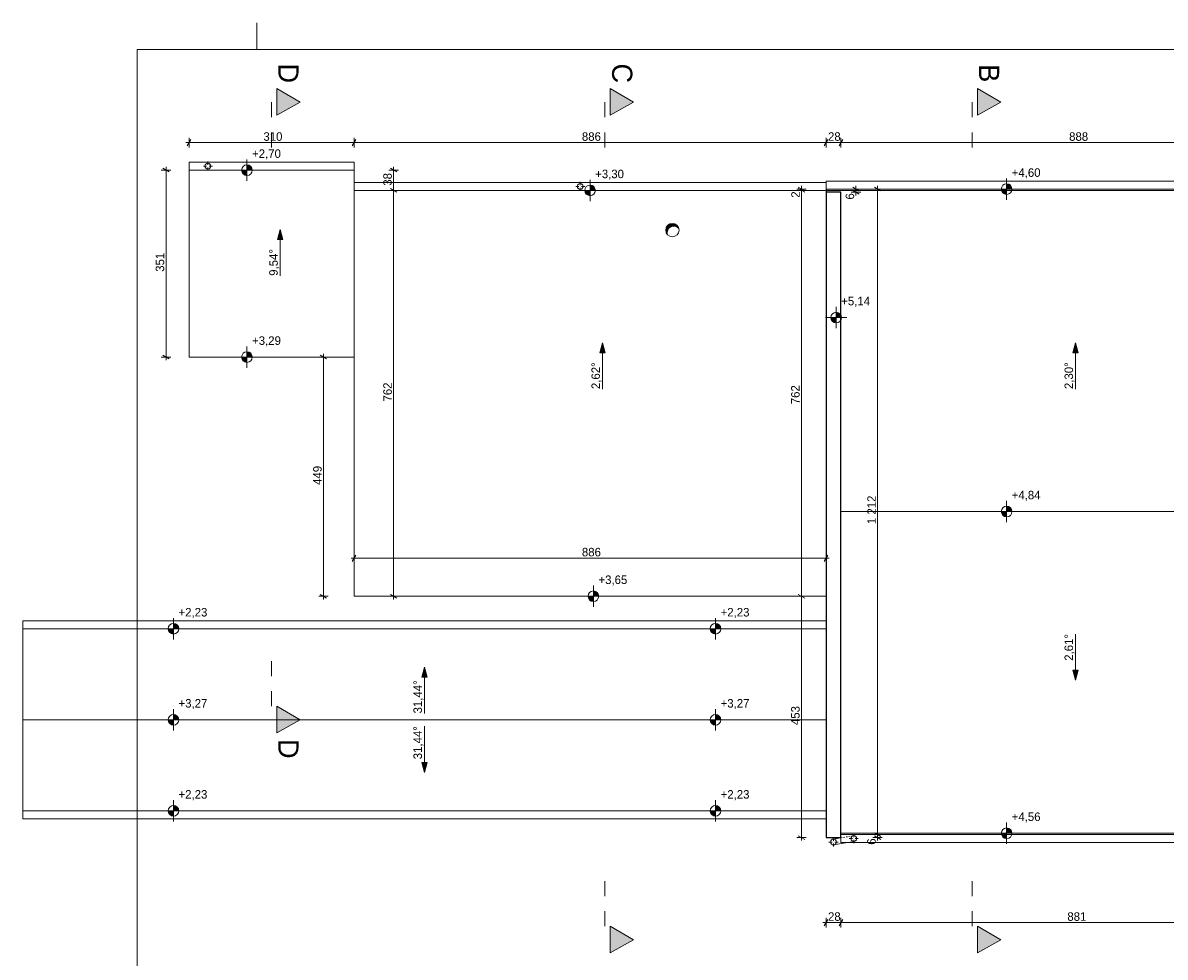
# Model space of a CAD drawing. Extents: x -686885 to -413214, y -23370 to 153194.
# Tile 104 of 145: x -513118 to -491671, y 65651 to 83194. Entities that reach past the tile are written whole.
import ezdxf

# ---------------------------------------------------------------- set-up
doc = ezdxf.new("R2010")
doc.units = 0
doc.header["$MEASUREMENT"] = 0
doc.linetypes.add('Dashed', pattern=[564.444447, 282.222223, -282.222223])
doc.linetypes.add('Hidden Line', pattern=[50, 25, -25])
for name, color, linetype, lineweight in [('0_Nr_Pióra__21', 7, 'Continuous', 9), ('ARCH TABELA_Nr_Pióra__21', 7, 'Continuous', 9), ('INWENT DACH_Nr_Pióra__1', 7, 'Continuous', 25), ('INWENT DACH_Nr_Pióra__21', 7, 'Continuous', 9), ('INWENT OPISY_Nr_Pióra__21', 7, 'Continuous', 9), ('INWENT OPISY_Nr_Pióra__41', 7, 'Continuous', 15), ('INWENT RURY SPUSTOWE_Nr_Pióra__21', 7, 'Continuous', 9), ('INWENT RZĘDNE_Nr_Pióra__21', 7, 'Continuous', 9), ('INWENT WYMIARY_Nr_Pióra__21', 7, 'Continuous', 9), ('INWENT.ŚCIANY_Nr_Pióra__1', 7, 'Continuous', 25), ('Istniejące kominy_Nr_Pióra__21', 7, 'Continuous', 9)]:
    doc.layers.add(name, color=color, linetype=linetype, lineweight=lineweight)
for name, color, linetype in [('INWENT DACH', 7, 'Continuous'), ('INWENT RZĘDNE', 7, 'Continuous'), ('INWENT WYMIARY', 7, 'Continuous')]:
    doc.layers.add(name, color=color, linetype=linetype)
doc.styles.add('GENERATED_STYLE_1', font='txt')
doc.styles.add('GENERATED_STYLE_2', font='txt')
doc.styles.add('GENERATED_STYLE_6', font='txt')
doc.dimstyles.new('GENERATED_STYLE__1', dxfattribs={"dimtxt": 160.000002, "dimasz": 91.2, "dimexe": 0.18, "dimexo": 0, "dimgap": 0.09, "dimtad": 1, "dimtih": 1, "dimtoh": 1, "dimdec": 0, "dimlfac": 0.1, "dimzin": 0, "dimdsep": 46, "dimtxsty": 'GENERATED_STYLE_1', "dimblk": 'ARROWHEAD_2', "dimblk1": 'ARROWHEAD_2', "dimblk2": 'ARROWHEAD_2', "dimcen": 0.09, "dimclrd": 7, "dimclre": 7, "dimclrt": 7, "dimazin": 0, "dimtfac": 1, "dimtdec": 4, "dimtmove": 0, "dimatfit": 3, "dimfxl": 0, "dimtolj": 1, "dimtzin": 0, "dimarcsym": 0})
doc.dimstyles.new('GENERATED_STYLE__3', dxfattribs={"dimtxt": 160.000002, "dimasz": 91.2, "dimexe": 0.18, "dimexo": 0, "dimgap": 0.09, "dimtad": 1, "dimdec": 0, "dimlfac": 0.1, "dimzin": 0, "dimdsep": 46, "dimtxsty": 'GENERATED_STYLE_1', "dimblk": 'ARROWHEAD_2', "dimblk1": 'ARROWHEAD_2', "dimblk2": 'ARROWHEAD_2', "dimcen": 0.09, "dimclrd": 7, "dimclre": 7, "dimclrt": 7, "dimazin": 0, "dimtfac": 1, "dimtdec": 4, "dimtmove": 0, "dimatfit": 3, "dimfxl": 0, "dimtolj": 1, "dimtzin": 0, "dimarcsym": 0})

# ---------------------------------------------------------------- blocks, each defined once
blk = doc.blocks.new('Linia_20', base_point=(-502236, 76318))
at = {"layer": 'INWENT DACH_Nr_Pióra__21', "linetype": 'Continuous'}
blk.add_hatch(color=256, dxfattribs=at).paths.add_polyline_path([(-502236, 77185), (-502186, 76998), (-502286, 76998)], flags=0)
for p, q in [((-502236, 77185), (-502286, 76998)), ((-502186, 76998), (-502286, 76998)), ((-502236, 77185), (-502186, 76998)), ((-502236, 76318), (-502236, 76998))]:
    blk.add_line(p, q, dxfattribs=at)
blk = doc.blocks.new('Linia_21', base_point=(-505578, 70228))
at = {"layer": 'INWENT DACH_Nr_Pióra__21', "linetype": 'Continuous'}
blk.add_hatch(color=256, dxfattribs=at).paths.add_polyline_path([(-505578, 71095), (-505528, 70908), (-505628, 70908)], flags=0)
for p, q in [((-505578, 71095), (-505628, 70908)), ((-505578, 71095), (-505528, 70908)), ((-505528, 70908), (-505628, 70908)), ((-505578, 70228), (-505578, 70908))]:
    blk.add_line(p, q, dxfattribs=at)
blk = doc.blocks.new('Linia_22', base_point=(-505578, 69988))
at = {"layer": 'INWENT DACH_Nr_Pióra__21', "linetype": 'Continuous'}
blk.add_hatch(color=256, dxfattribs=at).paths.add_polyline_path([(-505578, 69120), (-505628, 69307), (-505528, 69307)], flags=0)
for p, q in [((-505578, 69988), (-505578, 69307)), ((-505578, 69120), (-505628, 69307)), ((-505628, 69307), (-505528, 69307)), ((-505578, 69120), (-505528, 69307))]:
    blk.add_line(p, q, dxfattribs=at)
blk = doc.blocks.new('Linia_23', base_point=(-508286, 78444))
at = {"layer": 'INWENT DACH_Nr_Pióra__21', "linetype": 'Continuous'}
blk.add_hatch(color=256, dxfattribs=at).paths.add_polyline_path([(-508286, 79312), (-508236, 79125), (-508336, 79125)], flags=0)
for p, q in [((-508286, 79312), (-508336, 79125)), ((-508286, 79312), (-508236, 79125)), ((-508236, 79125), (-508336, 79125)), ((-508286, 78444), (-508286, 79125))]:
    blk.add_line(p, q, dxfattribs=at)
blk = doc.blocks.new('Linia_24', base_point=(-493353, 76318))
at = {"layer": 'INWENT DACH_Nr_Pióra__21', "linetype": 'Continuous'}
blk.add_hatch(color=256, dxfattribs=at).paths.add_polyline_path([(-493353, 77185), (-493303, 76998), (-493403, 76998)], flags=0)
for p, q in [((-493353, 77185), (-493403, 76998)), ((-493303, 76998), (-493403, 76998)), ((-493353, 77185), (-493303, 76998)), ((-493353, 76318), (-493353, 76998))]:
    blk.add_line(p, q, dxfattribs=at)
blk = doc.blocks.new('Linia_25', base_point=(-493353, 71718))
at = {"layer": 'INWENT DACH_Nr_Pióra__21', "linetype": 'Continuous'}
blk.add_hatch(color=256, dxfattribs=at).paths.add_polyline_path([(-493353, 70850), (-493403, 71037), (-493303, 71037)], flags=0)
for p, q in [((-493353, 71718), (-493353, 71037)), ((-493353, 70850), (-493403, 71037)), ((-493403, 71037), (-493303, 71037)), ((-493353, 70850), (-493303, 71037))]:
    blk.add_line(p, q, dxfattribs=at)
blk = doc.blocks.new('*D364')
at = {"layer": 'INWENT WYMIARY_Nr_Pióra__21', "linetype": 'Continuous'}
for p, q in [((-510340, 80429), (-510520, 80429)), ((-510370, 80394), (-510490, 80463)), ((-510430, 80429), (-510430, 80488)), ((-510430, 76918), (-510430, 80429)), ((-510340, 76918), (-510520, 76918)), ((-510490, 76953), (-510370, 76884)), ((-510430, 76860), (-510430, 76918))]:
    blk.add_line(p, q, dxfattribs=at)
at = {"layer": 'INWENT WYMIARY_Nr_Pióra__21', "insert": (-510462, 78520), "char_height": 160, "attachment_point": 7, "rotation": 90, "style": 'GENERATED_STYLE_1'}
blk.add_mtext('{351}', dxfattribs=at)
blk = doc.blocks.new('ARROWHEAD_2')
at = {"color": 0, "linetype": 'Continuous', "lineweight": 0}
for p, q in [((0, 0), (-1, 0)), ((-0.38, -0.66), (0.38, 0.66))]:
    blk.add_line(p, q, dxfattribs=at)
blk = doc.blocks.new('*D365')
at = {"layer": 'INWENT WYMIARY_Nr_Pióra__21', "linetype": 'Continuous'}
for p, q in [((-510057, 80945), (-509998, 80945)), ((-509964, 81005), (-510033, 80885)), ((-509998, 80855), (-509998, 81035)), ((-509998, 80945), (-506898, 80945)), ((-506864, 81005), (-506933, 80885)), ((-506898, 80855), (-506898, 81035))]:
    blk.add_line(p, q, dxfattribs=at)
at = {"layer": 'INWENT WYMIARY_Nr_Pióra__21', "char_height": 160, "attachment_point": 7, "style": 'GENERATED_STYLE_1'}
for s, insert in [('{310}', (-508602, 80977)), ('{886}', (-502622, 80977)), ('{28}', (-498001, 80977)), ('{888}', (-493474, 80977))]:
    blk.add_mtext(s, dxfattribs=dict(at, insert=insert))
blk = doc.blocks.new('*D366')
at = {"layer": 'INWENT WYMIARY_Nr_Pióra__21', "linetype": 'Continuous'}
for p, q in [((-506864, 81005), (-506933, 80885)), ((-506898, 80855), (-506898, 81035)), ((-506898, 80945), (-498038, 80945)), ((-498004, 81005), (-498073, 80885)), ((-498038, 80855), (-498038, 81035))]:
    blk.add_line(p, q, dxfattribs=at)
at = {"layer": 'INWENT WYMIARY_Nr_Pióra__21', "char_height": 160, "attachment_point": 7, "style": 'GENERATED_STYLE_1'}
for s, insert in [('{310}', (-508602, 80977)), ('{886}', (-502622, 80977)), ('{28}', (-498001, 80977)), ('{888}', (-493474, 80977))]:
    blk.add_mtext(s, dxfattribs=dict(at, insert=insert))
blk = doc.blocks.new('*D367')
at = {"layer": 'INWENT WYMIARY_Nr_Pióra__21', "linetype": 'Continuous'}
for p, q in [((-498004, 81005), (-498073, 80885)), ((-498038, 80855), (-498038, 81035)), ((-498038, 80945), (-497758, 80945)), ((-497724, 81005), (-497793, 80885)), ((-497758, 80855), (-497758, 81035))]:
    blk.add_line(p, q, dxfattribs=at)
at = {"layer": 'INWENT WYMIARY_Nr_Pióra__21', "char_height": 160, "attachment_point": 7, "style": 'GENERATED_STYLE_1'}
for s, insert in [('{310}', (-508602, 80977)), ('{886}', (-502622, 80977)), ('{28}', (-498001, 80977)), ('{888}', (-493474, 80977))]:
    blk.add_mtext(s, dxfattribs=dict(at, insert=insert))
blk = doc.blocks.new('*D368')
at = {"layer": 'INWENT WYMIARY_Nr_Pióra__21', "linetype": 'Continuous'}
for p, q in [((-497724, 81005), (-497793, 80885)), ((-497758, 80855), (-497758, 81035)), ((-497758, 80945), (-488883, 80945)), ((-488918, 80885), (-488849, 81005)), ((-488883, 80855), (-488883, 81035)), ((-488883, 80945), (-488825, 80945))]:
    blk.add_line(p, q, dxfattribs=at)
at = {"layer": 'INWENT WYMIARY_Nr_Pióra__21', "char_height": 160, "attachment_point": 7, "style": 'GENERATED_STYLE_1'}
for s, insert in [('{310}', (-508602, 80977)), ('{886}', (-502622, 80977)), ('{28}', (-498001, 80977)), ('{888}', (-493474, 80977))]:
    blk.add_mtext(s, dxfattribs=dict(at, insert=insert))
blk = doc.blocks.new('*D372')
at = {"layer": 'INWENT WYMIARY_Nr_Pióra__21', "linetype": 'Continuous'}
for p, q in [((-498097, 66299), (-498038, 66299)), ((-498004, 66359), (-498073, 66239)), ((-498038, 66209), (-498038, 66389)), ((-498038, 66299), (-497758, 66299)), ((-497724, 66359), (-497793, 66239)), ((-497758, 66209), (-497758, 66389))]:
    blk.add_line(p, q, dxfattribs=at)
at = {"layer": 'INWENT WYMIARY_Nr_Pióra__21', "char_height": 160, "attachment_point": 7, "style": 'GENERATED_STYLE_1'}
for s, insert in [('{28}', (-498001, 66331)), ('{881}', (-493507, 66331)), ('{1\xa0693}', (-480716, 66331))]:
    blk.add_mtext(s, dxfattribs=dict(at, insert=insert))
blk = doc.blocks.new('*D373')
at = {"layer": 'INWENT WYMIARY_Nr_Pióra__21', "linetype": 'Continuous'}
for p, q in [((-497724, 66359), (-497793, 66239)), ((-497758, 66209), (-497758, 66389)), ((-497758, 66299), (-488948, 66299)), ((-488914, 66359), (-488983, 66239)), ((-488948, 66209), (-488948, 66389))]:
    blk.add_line(p, q, dxfattribs=at)
at = {"layer": 'INWENT WYMIARY_Nr_Pióra__21', "char_height": 160, "attachment_point": 7, "style": 'GENERATED_STYLE_1'}
for s, insert in [('{28}', (-498001, 66331)), ('{881}', (-493507, 66331)), ('{1\xa0693}', (-480716, 66331))]:
    blk.add_mtext(s, dxfattribs=dict(at, insert=insert))
blk = doc.blocks.new('*D374')
at = {"layer": 'INWENT WYMIARY_Nr_Pióra__21', "linetype": 'Continuous'}
for p, q in [((-488914, 66359), (-488983, 66239)), ((-488948, 66209), (-488948, 66389)), ((-488948, 66299), (-472023, 66299)), ((-472058, 66239), (-471989, 66359)), ((-472023, 66209), (-472023, 66389)), ((-472023, 66299), (-471965, 66299))]:
    blk.add_line(p, q, dxfattribs=at)
at = {"layer": 'INWENT WYMIARY_Nr_Pióra__21', "char_height": 160, "attachment_point": 7, "style": 'GENERATED_STYLE_1'}
for s, insert in [('{28}', (-498001, 66331)), ('{881}', (-493507, 66331)), ('{1\xa0693}', (-480716, 66331))]:
    blk.add_mtext(s, dxfattribs=dict(at, insert=insert))
blk = doc.blocks.new('*D375')
at = {"layer": 'INWENT WYMIARY_Nr_Pióra__21', "linetype": 'Continuous'}
for p, q in [((-506957, 73142), (-506898, 73142)), ((-506864, 73202), (-506933, 73082)), ((-506898, 73052), (-506898, 73232)), ((-506898, 73142), (-498038, 73142)), ((-498073, 73082), (-498004, 73202)), ((-498038, 73052), (-498038, 73232)), ((-498038, 73142), (-497980, 73142))]:
    blk.add_line(p, q, dxfattribs=at)
at = {"layer": 'INWENT WYMIARY_Nr_Pióra__21', "insert": (-502622, 73174), "char_height": 160, "attachment_point": 7, "style": 'GENERATED_STYLE_1'}
blk.add_mtext('{886}', dxfattribs=at)
blk = doc.blocks.new('*D376')
at = {"layer": 'INWENT WYMIARY_Nr_Pióra__21', "linetype": 'Continuous'}
for p, q in [((-507384, 76918), (-507564, 76918)), ((-507414, 76884), (-507534, 76953)), ((-507474, 76918), (-507474, 76977)), ((-507474, 72428), (-507474, 76918)), ((-507384, 72428), (-507564, 72428)), ((-507534, 72462), (-507414, 72393)), ((-507474, 72369), (-507474, 72428))]:
    blk.add_line(p, q, dxfattribs=at)
at = {"layer": 'INWENT WYMIARY_Nr_Pióra__21', "insert": (-507506, 74519), "char_height": 160, "attachment_point": 7, "rotation": 90, "style": 'GENERATED_STYLE_1'}
blk.add_mtext('{449}', dxfattribs=at)
blk = doc.blocks.new('*D381')
at = {"layer": 'INWENT WYMIARY_Nr_Pióra__21', "linetype": 'Continuous'}
for p, q in [((-496981, 67953), (-497161, 67953)), ((-496981, 67898), (-497161, 67898)), ((-497131, 67987), (-497011, 67918)), ((-497131, 67932), (-497011, 67863)), ((-497071, 67898), (-497071, 67953)), ((-497071, 67839), (-497071, 67898))]:
    blk.add_line(p, q, dxfattribs=at)
at = {"layer": 'INWENT WYMIARY_Nr_Pióra__21', "char_height": 160, "attachment_point": 7, "rotation": 90, "style": 'GENERATED_STYLE_1'}
for s, insert in [('{1\xa0212}', (-497103, 73782)), ('{6}', (-497103, 67761))]:
    blk.add_mtext(s, dxfattribs=dict(at, insert=insert))
blk = doc.blocks.new('*D382')
at = {"layer": 'INWENT WYMIARY_Nr_Pióra__21', "linetype": 'Continuous'}
for p, q in [((-496981, 80073), (-497161, 80073)), ((-497011, 80038), (-497131, 80107)), ((-497071, 80073), (-497071, 80131)), ((-497071, 67953), (-497071, 80073)), ((-496981, 67953), (-497161, 67953)), ((-497131, 67987), (-497011, 67918))]:
    blk.add_line(p, q, dxfattribs=at)
at = {"layer": 'INWENT WYMIARY_Nr_Pióra__21', "char_height": 160, "attachment_point": 7, "rotation": 90, "style": 'GENERATED_STYLE_1'}
for s, insert in [('{1\xa0212}', (-497103, 73782)), ('{6}', (-497103, 67761))]:
    blk.add_mtext(s, dxfattribs=dict(at, insert=insert))
blk = doc.blocks.new('*D383')
at = {"layer": 'INWENT WYMIARY_Nr_Pióra__21', "linetype": 'Continuous'}
for p, q in [((-497386, 80073), (-497566, 80073)), ((-497386, 80013), (-497566, 80013)), ((-497536, 80107), (-497416, 80038)), ((-497416, 79978), (-497536, 80047)), ((-497476, 80073), (-497476, 80131)), ((-497476, 80013), (-497476, 80073)), ((-497476, 79954), (-497476, 80013))]:
    blk.add_line(p, q, dxfattribs=at)
at = {"layer": 'INWENT WYMIARY_Nr_Pióra__21', "insert": (-497508, 79876), "char_height": 160, "attachment_point": 7, "rotation": 90, "style": 'GENERATED_STYLE_1'}
blk.add_mtext('{6}', dxfattribs=at)
blk = doc.blocks.new('*D384')
at = {"layer": 'INWENT WYMIARY_Nr_Pióra__21', "linetype": 'Continuous'}
for p, q in [((-498409, 72428), (-498589, 72428)), ((-498559, 72462), (-498439, 72393)), ((-498499, 67898), (-498499, 72428)), ((-498409, 67898), (-498589, 67898)), ((-498559, 67932), (-498439, 67863)), ((-498499, 67839), (-498499, 67898))]:
    blk.add_line(p, q, dxfattribs=at)
at = {"layer": 'INWENT WYMIARY_Nr_Pióra__21', "char_height": 160, "attachment_point": 7, "rotation": 90, "style": 'GENERATED_STYLE_1'}
for s, insert in [('{2}', (-498531, 79911)), ('{762}', (-498531, 76033)), ('{453}', (-498531, 70009))]:
    blk.add_mtext(s, dxfattribs=dict(at, insert=insert))
blk = doc.blocks.new('*D385')
at = {"layer": 'INWENT WYMIARY_Nr_Pióra__21', "linetype": 'Continuous'}
for p, q in [((-498409, 80048), (-498589, 80048)), ((-498559, 80107), (-498439, 80038)), ((-498439, 80013), (-498559, 80082)), ((-498499, 72428), (-498499, 80048)), ((-498409, 72428), (-498589, 72428)), ((-498559, 72462), (-498439, 72393))]:
    blk.add_line(p, q, dxfattribs=at)
at = {"layer": 'INWENT WYMIARY_Nr_Pióra__21', "char_height": 160, "attachment_point": 7, "rotation": 90, "style": 'GENERATED_STYLE_1'}
for s, insert in [('{2}', (-498531, 79911)), ('{762}', (-498531, 76033)), ('{453}', (-498531, 70009))]:
    blk.add_mtext(s, dxfattribs=dict(at, insert=insert))
blk = doc.blocks.new('*D386')
at = {"layer": 'INWENT WYMIARY_Nr_Pióra__21', "linetype": 'Continuous'}
for p, q in [((-498409, 80073), (-498589, 80073)), ((-498409, 80048), (-498589, 80048)), ((-498559, 80107), (-498439, 80038)), ((-498439, 80013), (-498559, 80082)), ((-498499, 80073), (-498499, 80131)), ((-498499, 80048), (-498499, 80073))]:
    blk.add_line(p, q, dxfattribs=at)
at = {"layer": 'INWENT WYMIARY_Nr_Pióra__21', "char_height": 160, "attachment_point": 7, "rotation": 90, "style": 'GENERATED_STYLE_1'}
for s, insert in [('{2}', (-498531, 79911)), ('{762}', (-498531, 76033)), ('{453}', (-498531, 70009))]:
    blk.add_mtext(s, dxfattribs=dict(at, insert=insert))
blk = doc.blocks.new('*D387')
at = {"layer": 'INWENT WYMIARY_Nr_Pióra__21', "linetype": 'Continuous'}
for p, q in [((-506067, 80048), (-506247, 80048)), ((-506217, 80082), (-506097, 80013)), ((-506157, 72428), (-506157, 80048)), ((-506067, 72428), (-506247, 72428)), ((-506217, 72462), (-506097, 72393)), ((-506157, 72369), (-506157, 72428))]:
    blk.add_line(p, q, dxfattribs=at)
at = {"layer": 'INWENT WYMIARY_Nr_Pióra__21', "char_height": 160, "attachment_point": 7, "rotation": 90, "style": 'GENERATED_STYLE_1'}
for s, insert in [('{38}', (-506189, 80136)), ('{762}', (-506189, 76084))]:
    blk.add_mtext(s, dxfattribs=dict(at, insert=insert))
blk = doc.blocks.new('*D388')
at = {"layer": 'INWENT WYMIARY_Nr_Pióra__21', "linetype": 'Continuous'}
for p, q in [((-506067, 80429), (-506247, 80429)), ((-506097, 80394), (-506217, 80463)), ((-506157, 80429), (-506157, 80488)), ((-506157, 80048), (-506157, 80429)), ((-506067, 80048), (-506247, 80048)), ((-506217, 80082), (-506097, 80013))]:
    blk.add_line(p, q, dxfattribs=at)
at = {"layer": 'INWENT WYMIARY_Nr_Pióra__21', "char_height": 160, "attachment_point": 7, "rotation": 90, "style": 'GENERATED_STYLE_1'}
for s, insert in [('{38}', (-506189, 80136)), ('{762}', (-506189, 76084))]:
    blk.add_mtext(s, dxfattribs=dict(at, insert=insert))
blk = doc.blocks.new('Koty wysokościowe_29', base_point=(-494647, 67978))
at = {"layer": 'INWENT RZĘDNE_Nr_Pióra__21', "linetype": 'Continuous'}
for points in [[(-494647, 67978), (-494547, 67978), (-494555, 68016), (-494576, 68048), (-494609, 68070), (-494647, 68078)], [(-494647, 67978), (-494747, 67978), (-494739, 67939), (-494718, 67907), (-494685, 67885), (-494647, 67878)]]:
    blk.add_hatch(color=256, dxfattribs=at).paths.add_polyline_path(points, flags=0)
for p, q in [((-494647, 67778), (-494647, 68178)), ((-494847, 67978), (-494447, 67978))]:
    blk.add_line(p, q, dxfattribs=at)
blk.add_circle((-494647, 67978), 100, dxfattribs=at)
at = {"layer": 'INWENT RZĘDNE_Nr_Pióra__21', "insert": (-494552, 68178), "char_height": 160, "attachment_point": 7, "style": 'GENERATED_STYLE_2'}
blk.add_mtext('{+4,56}', dxfattribs=at)
blk = doc.blocks.new('Koty wysokościowe_30', base_point=(-494647, 74018))
at = {"layer": 'INWENT RZĘDNE_Nr_Pióra__21', "linetype": 'Continuous'}
for points in [[(-494647, 74018), (-494747, 74018), (-494739, 73979), (-494718, 73947), (-494685, 73925), (-494647, 73918)], [(-494647, 74018), (-494547, 74018), (-494555, 74056), (-494576, 74088), (-494609, 74110), (-494647, 74118)]]:
    blk.add_hatch(color=256, dxfattribs=at).paths.add_polyline_path(points, flags=0)
for p, q in [((-494647, 73818), (-494647, 74218)), ((-494847, 74018), (-494447, 74018))]:
    blk.add_line(p, q, dxfattribs=at)
blk.add_circle((-494647, 74018), 100, dxfattribs=at)
at = {"layer": 'INWENT RZĘDNE_Nr_Pióra__21', "insert": (-494552, 74218), "char_height": 160, "attachment_point": 7, "style": 'GENERATED_STYLE_2'}
blk.add_mtext('{+4,84}', dxfattribs=at)
blk = doc.blocks.new('Koty wysokościowe_31', base_point=(-494647, 80073))
at = {"layer": 'INWENT RZĘDNE_Nr_Pióra__21', "linetype": 'Continuous'}
for points in [[(-494647, 80073), (-494747, 80073), (-494739, 80034), (-494718, 80002), (-494685, 79980), (-494647, 79973)], [(-494647, 80073), (-494547, 80073), (-494555, 80111), (-494576, 80143), (-494609, 80165), (-494647, 80173)]]:
    blk.add_hatch(color=256, dxfattribs=at).paths.add_polyline_path(points, flags=0)
for p, q in [((-494647, 79873), (-494647, 80273)), ((-494847, 80073), (-494447, 80073))]:
    blk.add_line(p, q, dxfattribs=at)
blk.add_circle((-494647, 80073), 100, dxfattribs=at)
at = {"layer": 'INWENT RZĘDNE_Nr_Pióra__21', "insert": (-494552, 80273), "char_height": 160, "attachment_point": 7, "style": 'GENERATED_STYLE_2'}
blk.add_mtext('{+4,60}', dxfattribs=at)
blk = doc.blocks.new('Koty wysokościowe_32', base_point=(-497848, 77660))
at = {"layer": 'INWENT RZĘDNE_Nr_Pióra__21', "linetype": 'Continuous'}
for points in [[(-497848, 77660), (-497948, 77660), (-497940, 77622), (-497919, 77589), (-497886, 77568), (-497848, 77560)], [(-497848, 77660), (-497748, 77660), (-497756, 77698), (-497777, 77731), (-497810, 77752), (-497848, 77760)]]:
    blk.add_hatch(color=256, dxfattribs=at).paths.add_polyline_path(points, flags=0)
for p, q in [((-497848, 77460), (-497848, 77860)), ((-498048, 77660), (-497648, 77660))]:
    blk.add_line(p, q, dxfattribs=at)
blk.add_circle((-497848, 77660), 100, dxfattribs=at)
at = {"layer": 'INWENT RZĘDNE_Nr_Pióra__21', "insert": (-497753, 77860), "char_height": 160, "attachment_point": 7, "style": 'GENERATED_STYLE_2'}
blk.add_mtext('{+5,14}', dxfattribs=at)
blk = doc.blocks.new('Koty wysokościowe_33', base_point=(-502407, 72428))
at = {"layer": 'INWENT RZĘDNE_Nr_Pióra__21', "linetype": 'Continuous'}
for points in [[(-502407, 72428), (-502307, 72428), (-502314, 72466), (-502336, 72498), (-502368, 72520), (-502407, 72528)], [(-502407, 72428), (-502507, 72428), (-502499, 72389), (-502477, 72357), (-502445, 72335), (-502407, 72328)]]:
    blk.add_hatch(color=256, dxfattribs=at).paths.add_polyline_path(points, flags=0)
for p, q in [((-502407, 72228), (-502407, 72628)), ((-502607, 72428), (-502207, 72428))]:
    blk.add_line(p, q, dxfattribs=at)
blk.add_circle((-502407, 72428), 100, dxfattribs=at)
at = {"layer": 'INWENT RZĘDNE_Nr_Pióra__21', "insert": (-502311, 72628), "char_height": 160, "attachment_point": 7, "style": 'GENERATED_STYLE_2'}
blk.add_mtext('{+3,65}', dxfattribs=at)
blk = doc.blocks.new('Koty wysokościowe_34', base_point=(-502468, 80048))
at = {"layer": 'INWENT RZĘDNE_Nr_Pióra__21', "linetype": 'Continuous'}
for points in [[(-502468, 80048), (-502568, 80048), (-502561, 80009), (-502539, 79977), (-502507, 79955), (-502468, 79948)], [(-502468, 80048), (-502368, 80048), (-502376, 80086), (-502398, 80118), (-502430, 80140), (-502468, 80148)]]:
    blk.add_hatch(color=256, dxfattribs=at).paths.add_polyline_path(points, flags=0)
for p, q in [((-502468, 79848), (-502468, 80248)), ((-502668, 80048), (-502268, 80048))]:
    blk.add_line(p, q, dxfattribs=at)
blk.add_circle((-502468, 80048), 100, dxfattribs=at)
at = {"layer": 'INWENT RZĘDNE_Nr_Pióra__21', "insert": (-502373, 80248), "char_height": 160, "attachment_point": 7, "style": 'GENERATED_STYLE_2'}
blk.add_mtext('{+3,30}', dxfattribs=at)
blk = doc.blocks.new('Koty wysokościowe_35', base_point=(-500112, 70108))
at = {"layer": 'INWENT RZĘDNE_Nr_Pióra__21', "linetype": 'Continuous'}
for points in [[(-500112, 70108), (-500012, 70108), (-500020, 70146), (-500041, 70178), (-500074, 70200), (-500112, 70208)], [(-500112, 70108), (-500212, 70108), (-500205, 70069), (-500183, 70037), (-500150, 70015), (-500112, 70008)]]:
    blk.add_hatch(color=256, dxfattribs=at).paths.add_polyline_path(points, flags=0)
for p, q in [((-500112, 69908), (-500112, 70308)), ((-500312, 70108), (-499912, 70108))]:
    blk.add_line(p, q, dxfattribs=at)
blk.add_circle((-500112, 70108), 100, dxfattribs=at)
at = {"layer": 'INWENT RZĘDNE_Nr_Pióra__21', "insert": (-500017, 70308), "char_height": 160, "attachment_point": 7, "style": 'GENERATED_STYLE_2'}
blk.add_mtext('{+3,27}', dxfattribs=at)
blk = doc.blocks.new('Koty wysokościowe_36', base_point=(-500112, 68398))
at = {"layer": 'INWENT RZĘDNE_Nr_Pióra__21', "linetype": 'Continuous'}
for points in [[(-500112, 68398), (-500012, 68398), (-500020, 68436), (-500041, 68468), (-500074, 68490), (-500112, 68498)], [(-500112, 68398), (-500212, 68398), (-500205, 68359), (-500183, 68327), (-500150, 68305), (-500112, 68298)]]:
    blk.add_hatch(color=256, dxfattribs=at).paths.add_polyline_path(points, flags=0)
for p, q in [((-500112, 68198), (-500112, 68598)), ((-500312, 68398), (-499912, 68398))]:
    blk.add_line(p, q, dxfattribs=at)
blk.add_circle((-500112, 68398), 100, dxfattribs=at)
at = {"layer": 'INWENT RZĘDNE_Nr_Pióra__21', "insert": (-500017, 68598), "char_height": 160, "attachment_point": 7, "style": 'GENERATED_STYLE_2'}
blk.add_mtext('{+2,23}', dxfattribs=at)
blk = doc.blocks.new('Koty wysokościowe_37', base_point=(-500112, 71818))
at = {"layer": 'INWENT RZĘDNE_Nr_Pióra__21', "linetype": 'Continuous'}
for points in [[(-500112, 71818), (-500012, 71818), (-500020, 71856), (-500041, 71888), (-500074, 71910), (-500112, 71918)], [(-500112, 71818), (-500212, 71818), (-500205, 71779), (-500183, 71747), (-500150, 71725), (-500112, 71718)]]:
    blk.add_hatch(color=256, dxfattribs=at).paths.add_polyline_path(points, flags=0)
for p, q in [((-500112, 71618), (-500112, 72018)), ((-500312, 71818), (-499912, 71818))]:
    blk.add_line(p, q, dxfattribs=at)
blk.add_circle((-500112, 71818), 100, dxfattribs=at)
at = {"layer": 'INWENT RZĘDNE_Nr_Pióra__21', "insert": (-500017, 72018), "char_height": 160, "attachment_point": 7, "style": 'GENERATED_STYLE_2'}
blk.add_mtext('{+2,23}', dxfattribs=at)
blk = doc.blocks.new('Koty wysokościowe_38', base_point=(-510290, 70108))
at = {"layer": 'INWENT RZĘDNE_Nr_Pióra__21', "linetype": 'Continuous'}
for points in [[(-510290, 70108), (-510190, 70108), (-510198, 70146), (-510220, 70178), (-510252, 70200), (-510290, 70208)], [(-510290, 70108), (-510390, 70108), (-510383, 70069), (-510361, 70037), (-510329, 70015), (-510290, 70008)]]:
    blk.add_hatch(color=256, dxfattribs=at).paths.add_polyline_path(points, flags=0)
for p, q in [((-510290, 69908), (-510290, 70308)), ((-510490, 70108), (-510090, 70108))]:
    blk.add_line(p, q, dxfattribs=at)
blk.add_circle((-510290, 70108), 100, dxfattribs=at)
at = {"layer": 'INWENT RZĘDNE_Nr_Pióra__21', "insert": (-510195, 70308), "char_height": 160, "attachment_point": 7, "style": 'GENERATED_STYLE_2'}
blk.add_mtext('{+3,27}', dxfattribs=at)
blk = doc.blocks.new('Koty wysokościowe_39', base_point=(-510290, 68398))
at = {"layer": 'INWENT RZĘDNE_Nr_Pióra__21', "linetype": 'Continuous'}
for points in [[(-510290, 68398), (-510190, 68398), (-510198, 68436), (-510220, 68468), (-510252, 68490), (-510290, 68498)], [(-510290, 68398), (-510390, 68398), (-510383, 68359), (-510361, 68327), (-510329, 68305), (-510290, 68298)]]:
    blk.add_hatch(color=256, dxfattribs=at).paths.add_polyline_path(points, flags=0)
for p, q in [((-510290, 68198), (-510290, 68598)), ((-510490, 68398), (-510090, 68398))]:
    blk.add_line(p, q, dxfattribs=at)
blk.add_circle((-510290, 68398), 100, dxfattribs=at)
at = {"layer": 'INWENT RZĘDNE_Nr_Pióra__21', "insert": (-510195, 68598), "char_height": 160, "attachment_point": 7, "style": 'GENERATED_STYLE_2'}
blk.add_mtext('{+2,23}', dxfattribs=at)
blk = doc.blocks.new('Koty wysokościowe_40', base_point=(-510290, 71818))
at = {"layer": 'INWENT RZĘDNE_Nr_Pióra__21', "linetype": 'Continuous'}
for points in [[(-510290, 71818), (-510190, 71818), (-510198, 71856), (-510220, 71888), (-510252, 71910), (-510290, 71918)], [(-510290, 71818), (-510390, 71818), (-510383, 71779), (-510361, 71747), (-510329, 71725), (-510290, 71718)]]:
    blk.add_hatch(color=256, dxfattribs=at).paths.add_polyline_path(points, flags=0)
for p, q in [((-510290, 71618), (-510290, 72018)), ((-510490, 71818), (-510090, 71818))]:
    blk.add_line(p, q, dxfattribs=at)
blk.add_circle((-510290, 71818), 100, dxfattribs=at)
at = {"layer": 'INWENT RZĘDNE_Nr_Pióra__21', "insert": (-510195, 72018), "char_height": 160, "attachment_point": 7, "style": 'GENERATED_STYLE_2'}
blk.add_mtext('{+2,23}', dxfattribs=at)
blk = doc.blocks.new('Koty wysokościowe_41', base_point=(-508911, 76918))
at = {"layer": 'INWENT RZĘDNE_Nr_Pióra__21', "linetype": 'Continuous'}
for points in [[(-508911, 76918), (-508811, 76918), (-508818, 76956), (-508840, 76989), (-508872, 77011), (-508911, 77018)], [(-508911, 76918), (-509011, 76918), (-509003, 76880), (-508981, 76848), (-508949, 76826), (-508911, 76818)]]:
    blk.add_hatch(color=256, dxfattribs=at).paths.add_polyline_path(points, flags=0)
for p, q in [((-508911, 76718), (-508911, 77118)), ((-509111, 76918), (-508711, 76918))]:
    blk.add_line(p, q, dxfattribs=at)
blk.add_circle((-508911, 76918), 100, dxfattribs=at)
at = {"layer": 'INWENT RZĘDNE_Nr_Pióra__21', "insert": (-508815, 77118), "char_height": 160, "attachment_point": 7, "style": 'GENERATED_STYLE_2'}
blk.add_mtext('{+3,29}', dxfattribs=at)
blk = doc.blocks.new('Koty wysokościowe_42', base_point=(-508911, 80429))
at = {"layer": 'INWENT RZĘDNE_Nr_Pióra__21', "linetype": 'Continuous'}
for points in [[(-508911, 80429), (-509011, 80429), (-509003, 80391), (-508981, 80358), (-508949, 80336), (-508911, 80329)], [(-508911, 80429), (-508811, 80429), (-508818, 80467), (-508840, 80500), (-508872, 80521), (-508911, 80529)]]:
    blk.add_hatch(color=256, dxfattribs=at).paths.add_polyline_path(points, flags=0)
for p, q in [((-509111, 80429), (-508711, 80429)), ((-508911, 80229), (-508911, 80629))]:
    blk.add_line(p, q, dxfattribs=at)
blk.add_circle((-508911, 80429), 100, dxfattribs=at)
at = {"layer": 'INWENT RZĘDNE_Nr_Pióra__21', "insert": (-508815, 80629), "char_height": 160, "attachment_point": 7, "style": 'GENERATED_STYLE_2'}
blk.add_mtext('{+2,70}', dxfattribs=at)

msp = doc.modelspace()

# ---------------------------------------------------------------- hatches: boundary and pattern name
at = {"layer": 'INWENT OPISY_Nr_Pióra__21', "linetype": 'Continuous'}
for points in [[(-507912.1, 81702.6), (-508348.3, 81458.3), (-508348.3, 81958.3)], [(-501652.1, 81702.6), (-502088.3, 81458.3), (-502088.3, 81958.3)], [(-494757.1, 81702.6), (-495193.3, 81458.3), (-495193.3, 81958.3)], [(-507912.1, 70107.6), (-508348.3, 69863.3), (-508348.3, 70363.3)], [(-501652.1, 65977.6), (-502088.3, 65733.3), (-502088.3, 66233.3)], [(-494757.1, 65977.6), (-495193.3, 65733.3), (-495193.3, 66233.3)]]:
    msp.add_hatch(color=256, dxfattribs=at).paths.add_polyline_path(points, flags=0)
at = {"layer": 'Istniejące kominy_Nr_Pióra__21', "linetype": 'Continuous'}
msp.add_hatch(color=256, dxfattribs=at).paths.add_polyline_path([(-501018.5, 79221.6, -0.7906081), (-500801.9, 79332.3, 0.886866), (-501048.3, 79302.6, 0.1781467)], flags=0)

# ---------------------------------------------------------------- linework, layer by layer
at = {"layer": 'ARCH TABELA_Nr_Pióra__21', "linetype": 'Continuous'}
for p, q in [((-508723.3, 82694.2), (-508723.3, 83194.2)), ((-508723.3, 82694.2), (-508723.3, 83194.2)), ((-510973.3, 82694.2), (-470223.3, 82694.2)), ((-510973.3, 82694.2), (-510973.3, 54244.2))]:
    msp.add_line(p, q, dxfattribs=at)
at = {"layer": 'INWENT DACH_Nr_Pióra__1', "linetype": 'Continuous'}
msp.add_line((-498038.3, 80072.6), (-498038.3, 80012.6), dxfattribs=at)
at = {"layer": 'INWENT DACH_Nr_Pióra__21', "linetype": 'Continuous'}
for p, q in [((-506898.3, 80428.9), (-509998.3, 80428.9)), ((-509998.3, 80428.9), (-509998.3, 76918.2)), ((-509668.3, 80503.9), (-509728.3, 80503.9)), ((-509643.3, 80528.9), (-509643.3, 80588.9)), ((-509643.3, 80478.9), (-509643.3, 80418.9)), ((-509618.3, 80503.9), (-509558.3, 80503.9)), ((-506898.3, 76918.2), (-506898.3, 80428.9)), ((-498038.3, 80047.6), (-506898.3, 80047.6)), ((-506898.3, 80047.6), (-506898.3, 72427.6)), ((-502678.3, 80122.6), (-502738.3, 80122.6)), ((-502653.3, 80147.6), (-502653.3, 80207.6)), ((-502653.3, 80097.6), (-502653.3, 80037.6)), ((-502628.3, 80122.6), (-502568.3, 80122.6)), ((-488883.3, 80072.6), (-498038.3, 80072.6)), ((-488883.3, 80047.6), (-498038.3, 80047.6)), ((-509998.3, 76918.2), (-506898.3, 76918.2)), ((-497758.3, 74017.6), (-488948.3, 74017.6)), ((-506898.3, 72427.6), (-498038.3, 72427.6)), ((-498038.3, 71817.6), (-513118.3, 71817.6)), ((-513118.3, 71817.6), (-513118.3, 68397.6)), ((-498038.3, 70107.6), (-513118.3, 70107.6)), ((-513118.3, 68397.6), (-498038.3, 68397.6)), ((-497923.3, 67812.6), (-497983.3, 67812.6)), ((-497898.3, 67837.6), (-497898.3, 67897.6)), ((-497898.3, 67867.6), (-497758.3, 67891.5)), ((-497898.3, 67757.6), (-497634.5, 67802.6)), ((-497898.3, 67787.6), (-497898.3, 67727.6)), ((-497873.3, 67812.6), (-497813.3, 67812.6)), ((-488948.3, 67977.6), (-497758.3, 67977.6)), ((-488948.3, 67952.6), (-497758.3, 67952.6)), ((-497542.3, 67877.6), (-497602.3, 67877.6)), ((-497517.3, 67902.6), (-497517.3, 67962.6)), ((-497517.3, 67852.6), (-497517.3, 67792.6)), ((-497492.3, 67877.6), (-497432.3, 67877.6))]:
    msp.add_line(p, q, dxfattribs=at)
at = {"layer": 'INWENT DACH_Nr_Pióra__21', "linetype": 'Hidden Line'}
for p, q in [((-497758.3, 67891.5), (-497517.3, 67932.6)), ((-497634.5, 67802.6), (-497517.3, 67822.6))]:
    msp.add_line(p, q, dxfattribs=at)
at = {"layer": 'INWENT DACH_Nr_Pióra__21', "linetype": 'Continuous'}
for centre in [(-509643.3, 80503.9), (-502653.3, 80122.6), (-497898.3, 67812.6), (-497517.3, 67877.6)]:
    msp.add_circle(centre, 55, dxfattribs=at)
at = {"layer": 'INWENT OPISY_Nr_Pióra__41', "linetype": 'Continuous'}
for p, q in [((-508348.3, 81458.3), (-508348.3, 81958.3)), ((-507912.1, 81702.6), (-508348.3, 81958.3)), ((-502088.3, 81458.3), (-502088.3, 81958.3)), ((-501652.1, 81702.6), (-502088.3, 81958.3)), ((-495193.3, 81458.3), (-495193.3, 81958.3)), ((-494757.1, 81702.6), (-495193.3, 81958.3)), ((-508348.3, 81458.3), (-507912.1, 81702.6)), ((-502088.3, 81458.3), (-501652.1, 81702.6)), ((-495193.3, 81458.3), (-494757.1, 81702.6)), ((-508348.3, 69863.3), (-508348.3, 70363.3)), ((-507912.1, 70107.6), (-508348.3, 70363.3)), ((-508348.3, 69863.3), (-507912.1, 70107.6)), ((-502088.3, 65733.3), (-502088.3, 66233.3)), ((-501652.1, 65977.6), (-502088.3, 66233.3)), ((-495193.3, 65733.3), (-495193.3, 66233.3)), ((-494757.1, 65977.6), (-495193.3, 66233.3)), ((-502088.3, 65733.3), (-501652.1, 65977.6)), ((-495193.3, 65733.3), (-494757.1, 65977.6))]:
    msp.add_line(p, q, dxfattribs=at)
at = {"layer": 'INWENT OPISY_Nr_Pióra__41', "linetype": 'Dashed'}
for p, q in [((-508448.3, 81702.6), (-508448.3, 80602.6)), ((-502188.3, 81702.6), (-502188.3, 80602.6)), ((-495293.3, 81702.6), (-495293.3, 80602.6)), ((-508448.3, 71207.6), (-508448.3, 70107.6)), ((-502188.3, 67077.6), (-502188.3, 65977.6)), ((-495293.3, 67077.6), (-495293.3, 65977.6))]:
    msp.add_line(p, q, dxfattribs=at)
at = {"layer": 'INWENT RURY SPUSTOWE_Nr_Pióra__21', "linetype": 'Continuous'}
for p, q in [((-506898.3, 80578.9), (-509998.3, 80578.9)), ((-509998.3, 80578.9), (-509998.3, 80428.9)), ((-506898.3, 80428.9), (-506898.3, 80578.9)), ((-488883.3, 80222.6), (-498038.3, 80222.6)), ((-498038.3, 80222.6), (-498038.3, 80072.6)), ((-498038.3, 80197.6), (-506898.3, 80197.6)), ((-498038.3, 80047.6), (-498038.3, 80197.6)), ((-513118.3, 71817.6), (-513118.3, 71967.6)), ((-513118.3, 71967.6), (-498038.3, 71967.6)), ((-513118.3, 68397.6), (-513118.3, 68247.6)), ((-513118.3, 68247.6), (-498038.3, 68247.6)), ((-497758.3, 67802.6), (-497758.3, 67952.6)), ((-488948.3, 67802.6), (-497758.3, 67802.6))]:
    msp.add_line(p, q, dxfattribs=at)
at = {"layer": 'INWENT.ŚCIANY_Nr_Pióra__1', "linetype": 'Continuous'}
for p, q in [((-497758.3, 80012.6), (-498038.3, 80012.6)), ((-498038.3, 80012.6), (-498038.3, 67897.6)), ((-497758.3, 67897.6), (-497758.3, 80012.6)), ((-498038.3, 67897.6), (-497758.3, 67897.6))]:
    msp.add_line(p, q, dxfattribs=at)
at = {"layer": 'Istniejące kominy_Nr_Pióra__21', "linetype": 'Continuous'}
msp.add_circle((-500923.3, 79302.6), 125, dxfattribs=at)
msp.add_arc((-500897.1, 79251.3), 125, 40.40435, 193.72509, dxfattribs=at)

# ---------------------------------------------------------------- block references
at = {"layer": 'INWENT DACH', "linetype": 'Continuous'}
for name, p in [('Linia_23', (-508285.7, 78444.4)), ('Linia_20', (-502235.7, 76317.6)), ('Linia_24', (-493353.3, 76317.6)), ('Linia_25', (-493353.3, 71717.6)), ('Linia_21', (-505578.3, 70227.6)), ('Linia_22', (-505578.3, 69987.6))]:
    msp.add_blockref(name, p, dxfattribs=at)
at = {"layer": 'INWENT RZĘDNE'}
for name, p in [('Koty wysokościowe_42', (-508910.5, 80428.9)), ('Koty wysokościowe_34', (-502468.3, 80047.6)), ('Koty wysokościowe_31', (-494647, 80072.6)), ('Koty wysokościowe_32', (-497848.1, 77659.9)), ('Koty wysokościowe_41', (-508910.5, 76918.2)), ('Koty wysokościowe_30', (-494647, 74017.6)), ('Koty wysokościowe_33', (-502406.5, 72427.6)), ('Koty wysokościowe_40', (-510290.3, 71817.6)), ('Koty wysokościowe_37', (-500112.1, 71817.6)), ('Koty wysokościowe_38', (-510290.3, 70107.6)), ('Koty wysokościowe_35', (-500112.1, 70107.6)), ('Koty wysokościowe_39', (-510290.3, 68397.6)), ('Koty wysokościowe_36', (-500112.1, 68397.6)), ('Koty wysokościowe_29', (-494647, 67977.6))]:
    msp.add_blockref(name, p, dxfattribs=at)

# ---------------------------------------------------------------- texts
at = {"layer": '0_Nr_Pióra__21', "linetype": 'Continuous', "char_height": 160, "rotation": 90, "style": 'GENERATED_STYLE_2'}
for s, insert, attachment_point in [('{9,54°}', (-508302.3, 78444.4), 7), ('{2,62°}', (-502252.3, 76317.6), 7), ('{2,30°}', (-493370, 76317.6), 7), ('{2,61°}', (-493370, 71717.6), 9), ('{31,44°}', (-505595, 70227.6), 7), ('{31,44°}', (-505595, 69987.6), 9)]:
    msp.add_mtext(s, dxfattribs=dict(at, insert=insert, attachment_point=attachment_point))
at = {"layer": 'INWENT OPISY_Nr_Pióra__21', "linetype": 'Continuous', "char_height": 380, "attachment_point": 2, "rotation": 270, "style": 'GENERATED_STYLE_6'}
for s, insert in [('{D}', (-507941.3, 82247)), ('{C}', (-501674.8, 82247)), ('{B}', (-494786.3, 82247)), ('{D}', (-507941.3, 69563.3))]:
    msp.add_mtext(s, dxfattribs=dict(at, insert=insert))

# ---------------------------------------------------------------- dimensions: what is measured, and where the dimension line sits
at = {"layer": 'INWENT WYMIARY', "linetype": 'Continuous'}
for base, p1, p2, picture, middle in [((-509998.3, 80944.6), (-509998.3, 80428.9), (-506898.3, 80428.9), '*D365', (-508419.8, 81056.6)), ((-509998.3, 80944.6), (-506898.3, 80428.9), (-498038.3, 80222.6), '*D366', (-502439.8, 81056.6)), ((-509998.3, 80944.6), (-498038.3, 80222.6), (-497758.3, 80012.6), '*D367', (-497879.3, 81056.6)), ((-509998.3251087, 80944.6124211), (-497758.3251087, 80012.6315772), (-488883.3251087, 80222.6315772), '*D368', (-493292.299506, 81056.6124228)), ((-506898.3, 73141.9), (-506898.3, 72427.6), (-498038.3, 72427.6), '*D375', (-502439.8, 73253.9)), ((-498038.3, 66298.8), (-498038.3, 68089.8), (-497758.3, 68154.8), '*D372', (-497879.3, 66410.8)), ((-498038.3, 66298.8), (-497758.3, 68154.8), (-488948.3, 67857.6), '*D373', (-493324.8, 66410.8)), ((-498038.3251087, 66298.8081675), (-488948.3251087, 67857.6315772), (-472023.3251087, 67857.6315772), '*D374', (-480442.6715053, 66410.8081692))]:
    dim = msp.add_linear_dim(base=base, p1=p1, p2=p2, dimstyle='GENERATED_STYLE__1', dxfattribs=at)
    dim.commit()
    dim.dimension.update_dxf_attribs({"geometry": picture, "text_midpoint": middle})
for base, p1, p2, picture, middle in [((-510430.4, 76918.2), (-509998.3, 76918.2), (-509998.3, 80428.9), '*D364', (-510542.4, 78702.1)), ((-506156.8, 72427.6), (-506898.3, 80047.6), (-507147.4, 80428.9), '*D388', (-506268.8, 80257.3)), ((-506156.8, 72427.6), (-506898.3, 72427.6), (-506898.3, 80047.6), '*D387', (-506268.8, 76266.2)), ((-497071.4, 67897.6), (-498483.3, 67952.6), (-498894.9, 80072.6), '*D382', (-497183.4, 74055.8)), ((-498499.4478861, 67897.6315772), (-498557.6903654, 80047.6315772), (-498038.3251087, 80072.6315772), '*D386', (-498611.4478878, 79971.2600583)), ((-498499.4, 67897.6), (-498038.3, 72427.6), (-498557.7, 80047.6), '*D385', (-498611.4, 76215)), ((-498499.4, 67897.6), (-498038.3, 67897.6), (-498038.3, 72427.6), '*D384', (-498611.4, 70191.2)), ((-497476.1, 80012.6), (-498038.3, 80012.6), (-498038.3, 80072.6), '*D383', (-497588.1, 79936.3)), ((-507474.3, 72427.6), (-506898.3, 72427.6), (-506898.3, 76918.2), '*D376', (-507586.3, 74701.4)), ((-497071.402464, 67897.6315772), (-498007.4604432, 67897.6315772), (-498483.346552, 67952.6315772), '*D381', (-497183.4024656, 67821.2600583))]:
    dim = msp.add_linear_dim(base=base, p1=p1, p2=p2, angle=90, dimstyle='GENERATED_STYLE__3', dxfattribs=at)
    dim.commit()
    dim.dimension.update_dxf_attribs({"geometry": picture, "text_midpoint": middle})

doc.saveas('drawing.dxf')
